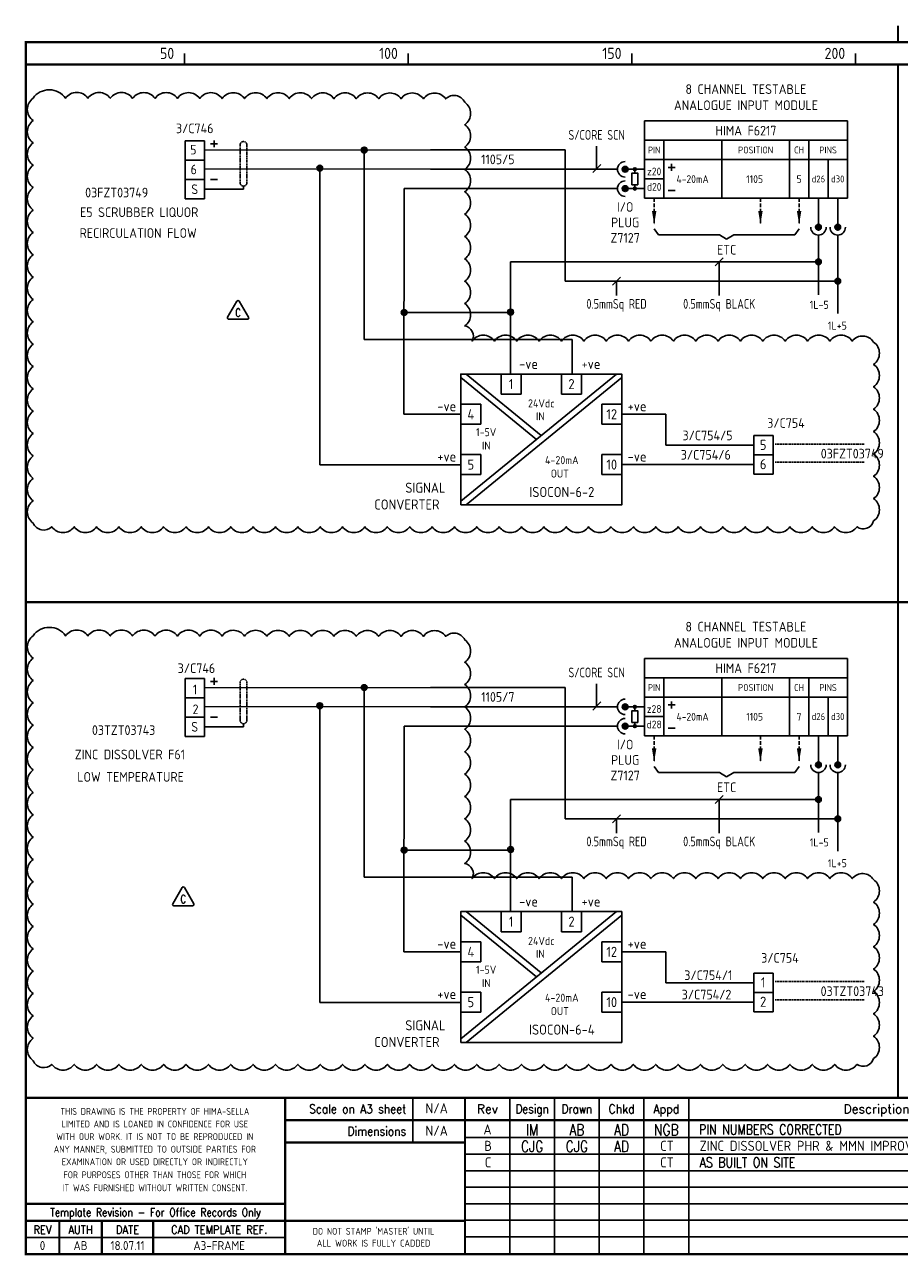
# Model space of a CAD drawing. Extents: x 14 to 408, y 0 to 275.
# Tile 1 of 2: x 14 to 210, y 0 to 275. Entities that reach past the tile are written whole.
import ezdxf
from ezdxf.enums import TextEntityAlignment as Align

# ---------------------------------------------------------------- set-up
doc = ezdxf.new("R2010")
doc.units = 0
doc.header["$LTSCALE"] = 0.25
doc.header["$MEASUREMENT"] = 0
doc.linetypes.add('HIDDEN', pattern=[0.375, 0.25, -0.125])
doc.linetypes.add('HIDDEN2', pattern=[4.7625, 3.175, -1.5875])
doc.layers.get('0').update_dxf_attribs({"color": 41, "linetype": 'CONTINUOUS'})
for name, color, linetype in [('00-DRG_FRAME', 12, 'CONTINUOUS'), ('01-DRAW', 7, 'CONTINUOUS'), ('02-TEXT', 2, 'CONTINUOUS'), ('051-TEXT', 2, 'CONTINUOUS'), ('DIM', 3, 'CONTINUOUS')]:
    doc.layers.add(name, color=color, linetype=linetype)
doc.styles.add('ISO', font='iso.shx')
doc.styles.add('ROMAND', font='ROMAND')
doc.styles.add('ROMANS', font='romans.shx', dxfattribs={"width": 0.8})

# ---------------------------------------------------------------- blocks, each defined once
blk = doc.blocks.new('A3-REVA')
at = {"layer": '051-TEXT', "style": 'ISO'}
for tag, p in [('DESIGNED', (292.01, 31.7)), ('A', (117.73, 27.28)), ('DES', (127.73, 27.28)), ('DRN', (137.73, 27.28)), ('CHKD', (147.73, 27.28)), ('APPD', (157.73, 27.28)), ('DATE', (256, 27.28)), ('DRAWN', (291.72, 26.77)), ('CHECKED', (291.72, 21.89)), ('APPD', (291.65, 16.79)), ('DATE', (291.92, 11.96))]:
    blk.add_attdef(tag, text='', height=2.25, dxfattribs=at).set_placement(p, align=Align.CENTER)
blk.add_attdef('DESCRIPTION', (165.03, 27.28), '', height=2.25, dxfattribs=at)
blk = doc.blocks.new('A3-REVB')
at = {"layer": '051-TEXT', "style": 'ISO'}
for tag, p in [('A', (124.85, -20.36)), ('DES', (134.85, -20.36)), ('DRN', (144.85, -20.36)), ('CHKD', (154.85, -20.36)), ('APPD', (164.85, -20.36)), ('DATE', (263.12, -20.36))]:
    blk.add_attdef(tag, text='', height=2.25, dxfattribs=at).set_placement(p, align=Align.CENTER)
blk.add_attdef('DESCRIPTION', (172.15, -20.36), '', height=2.25, dxfattribs=at)
blk = doc.blocks.new('A3-CONTRACT')
at = {"layer": '051-TEXT', "color": 41, "style": 'ISO'}
for tag, height, p in [('SCALE', 2.25, (106.71, 31.82)), ('DIMS', 2.25, (106.71, 26.8)), ('CONTRACT', 4.5, (344.94, 3.1)), ('CAD-REF', 2.25, (283.73, 1.84))]:
    blk.add_attdef(tag, text='', height=height, dxfattribs=at).set_placement(p, align=Align.CENTER)
for tag, p in [('TITLE_2', (303.86, 17.28)), ('TITLE_3', (303.79, 12.78))]:
    blk.add_attdef(tag, p, '', height=2.25, dxfattribs=at)
blk = doc.blocks.new('DOT')
for radius in [0.75, 0.65, 0.55, 0.45, 0.35, 0.25, 0.15, 0.05]:
    blk.add_circle((0, 0), radius)

msp = doc.modelspace()

# ---------------------------------------------------------------- linework, layer by layer
at = {"layer": '00-DRG_FRAME'}
for p, q in [((50, 266.5), (50, 269)), ((100, 266.5), (100, 269)), ((150, 266.5), (150, 269)), ((200, 266.5), (200, 269)), ((101.01, 35.5), (101.01, 25.5)), ((122.7, 35.5), (122.7, 0.5)), ((132.7, 0.5), (132.7, 35.5)), ((142.7, 0.5), (142.7, 35.5)), ((152.7, 35.5), (152.7, 0.5)), ((162.7, 35.5), (162.7, 0.5)), ((265, 26.59), (112.7, 26.59)), ((265, 22.89), (112.7, 22.89)), ((265, 19.19), (112.7, 19.19)), ((265, 15.49), (112.7, 15.49)), ((265, 11.79), (112.7, 11.79)), ((265, 8.09), (112.7, 8.09)), ((72.5, 4.25), (14.5, 4.25)), ((265, 4.39), (112.7, 4.39))]:
    msp.add_line(p, q, dxfattribs=at)
at = {"layer": '00-DRG_FRAME', "const_width": 0.5}
for points in [[(209.5, 271.5), (209.5, 275.18)], [(209.5, 271.5), (209.5, 275.18)], [(14.5, 266.5), (404.5, 266.5)], [(209.5, 35.5), (209.5, 266.5)], [(14.5, 146.31), (404.5, 146.31)], [(404.5, 35.5), (14.5, 35.5)], [(72.5, 0.5), (72.5, 35.5)], [(112.7, 0.5), (112.7, 35.5)], [(265, 30.5), (72.5, 30.5)], [(112.7, 25.5), (72.5, 25.5)], [(14.5, 11.75), (72.5, 11.75)], [(14.5, 8), (72.5, 8)], [(22, 0.5), (22, 8)], [(31.5, 0.5), (31.5, 8)], [(43, 0.5), (43, 8)], [(112.7, 8), (72.5, 8)]]:
    msp.add_lwpolyline(points, dxfattribs=at)
msp.add_lwpolyline([(14.5, 0.5), (404.5, 0.5), (404.5, 271.5), (14.5, 271.5)], close=True, dxfattribs=at)
at = {"layer": '01-DRAW'}
for p, q in [((198.18, 253.88), (152.82, 253.88)), ((152.82, 253.88), (152.82, 236.6)), ((198.18, 253.88), (198.18, 236.6)), ((50.11, 249.42), (50.11, 236.46)), ((54.43, 249.42), (50.11, 249.42)), ((54.43, 249.42), (54.43, 236.46)), ((57.37, 248.77), (55.81, 248.77)), ((56.59, 249.55), (56.59, 248)), ((152.82, 249.56), (198.18, 249.56)), ((157.14, 249.56), (157.14, 236.6)), ((170.1, 249.56), (170.1, 236.6)), ((185.22, 236.6), (185.22, 249.56)), ((189.54, 236.6), (189.54, 249.56)), ((54.43, 245.1), (50.11, 245.1)), ((105, 247.4), (54.45, 247.37)), ((90.18, 205.01), (90.18, 247.39)), ((105, 247.4), (135.08, 247.4)), ((135.08, 247.4), (135.08, 218.05)), ((152.82, 245.24), (198.18, 245.24)), ((193.86, 236.6), (193.86, 245.24)), ((105, 243.08), (54.53, 243.16)), ((80.22, 185.45), (80.22, 243.34)), ((105, 243.08), (146.77, 243.08)), ((148.5, 243.08), (152.82, 243.08)), ((150.66, 243.08), (150.66, 242.22)), ((158.09, 243.51), (159.65, 243.51)), ((158.87, 244.29), (158.87, 242.74)), ((54.43, 240.78), (50.11, 240.78)), ((54.43, 240.78), (50.11, 240.78)), ((57.37, 240.78), (55.81, 240.78)), ((150.66, 239.63), (150.66, 238.76)), ((152.82, 240.92), (157.14, 240.92)), ((99.06, 238.76), (99.02, 188.31)), ((121.01, 238.76), (99.06, 238.76)), ((121.01, 238.76), (146.77, 238.76)), ((148.5, 238.76), (152.82, 238.76)), ((158.09, 238.33), (159.65, 238.33)), ((54.43, 236.46), (50.11, 236.46)), ((152.82, 236.6), (198.18, 236.6)), ((191.7, 236.6), (191.7, 230.12)), ((196.02, 236.6), (196.02, 230.12)), ((154.98, 229.74), (155.95, 228.45)), ((155.95, 228.45), (169.56, 228.45)), ((169.56, 228.45), (171.18, 227.48)), ((172.8, 228.45), (171.18, 227.48)), ((186.41, 228.45), (172.8, 228.45)), ((187.38, 229.74), (186.41, 228.45)), ((191.7, 228.39), (191.7, 214.99)), ((196.02, 228.39), (196.02, 210.83)), ((191.7, 222.37), (122.9, 222.37)), ((122.9, 222.37), (122.9, 197.32)), ((196.02, 218.05), (135.08, 218.05)), ((99.03, 211.07), (122.9, 211.07)), ((136.64, 205.01), (90.14, 205.01)), ((136.64, 197.36), (136.64, 205.01)), ((111.75, 168.87), (146.53, 197.31)), ((128.65, 182.69), (111.75, 196.5)), ((129.75, 183.59), (112.97, 197.31)), ((112.97, 168.06), (147.75, 196.5)), ((120.75, 197.31), (120.75, 192.81)), ((125.25, 197.31), (125.25, 192.81)), ((134.25, 197.31), (134.25, 192.81)), ((138.75, 197.31), (138.75, 192.81)), ((111.75, 190.56), (116.25, 190.56)), ((147.75, 190.56), (143.25, 190.56)), ((99.02, 188.31), (111.75, 188.31)), ((157.56, 188.31), (147.75, 188.31)), ((157.56, 188.31), (157.56, 181.38)), ((80.22, 185.45), (80.22, 176.99)), ((111.75, 186.06), (116.25, 186.06)), ((147.75, 186.06), (143.25, 186.06)), ((177.28, 183.54), (177.28, 174.9)), ((177.28, 183.54), (181.6, 183.54)), ((177.28, 183.54), (181.6, 183.54)), ((181.6, 183.54), (181.6, 174.9)), ((111.75, 179.31), (116.25, 179.31)), ((147.75, 179.31), (143.25, 179.31)), ((177.28, 181.38), (157.56, 181.38)), ((177.28, 179.22), (181.6, 179.22)), ((111.72, 176.99), (80.22, 176.99)), ((157.56, 177.06), (147.75, 177.06)), ((157.56, 177.06), (177.28, 177.06)), ((111.75, 174.81), (116.25, 174.81)), ((147.75, 174.81), (143.25, 174.81)), ((177.28, 174.9), (181.6, 174.9)), ((198.18, 133.69), (152.82, 133.69)), ((152.82, 133.69), (152.82, 116.41)), ((198.18, 133.69), (198.18, 116.41)), ((56.59, 129.36), (56.59, 127.8)), ((152.82, 129.37), (198.18, 129.37)), ((157.14, 129.37), (157.14, 116.41)), ((170.1, 129.37), (170.1, 116.41)), ((185.22, 116.41), (185.22, 129.37)), ((189.54, 116.41), (189.54, 129.37)), ((50.11, 129.23), (50.11, 116.27)), ((54.43, 129.23), (50.11, 129.23)), ((54.43, 129.23), (54.43, 116.27)), ((105, 127.21), (54.45, 127.17)), ((57.37, 128.58), (55.81, 128.58)), ((90.18, 84.82), (90.18, 127.2)), ((105, 127.21), (135.08, 127.21)), ((135.08, 127.21), (135.08, 97.86)), ((54.43, 124.91), (50.11, 124.91)), ((152.82, 125.05), (198.18, 125.05)), ((158.87, 124.1), (158.87, 122.54)), ((193.86, 116.41), (193.86, 125.05)), ((105, 122.89), (54.53, 122.97)), ((80.22, 65.25), (80.22, 123.15)), ((105, 122.89), (146.77, 122.89)), ((148.5, 122.89), (152.82, 122.89)), ((150.66, 122.89), (150.66, 122.02)), ((158.09, 123.32), (159.65, 123.32)), ((54.43, 120.59), (50.11, 120.59)), ((54.43, 120.59), (50.11, 120.59)), ((57.37, 120.59), (55.81, 120.59)), ((99.06, 118.57), (99.02, 68.12)), ((121.01, 118.57), (99.06, 118.57)), ((121.01, 118.57), (146.77, 118.57)), ((148.5, 118.57), (152.82, 118.57)), ((150.66, 119.43), (150.66, 118.57)), ((152.82, 120.73), (157.14, 120.73)), ((54.43, 116.27), (50.11, 116.27)), ((152.82, 116.41), (198.18, 116.41)), ((158.09, 118.14), (159.65, 118.14)), ((191.7, 116.41), (191.7, 109.93)), ((196.02, 116.41), (196.02, 109.93)), ((154.98, 109.55), (155.95, 108.25)), ((155.95, 108.25), (169.56, 108.25)), ((169.56, 108.25), (171.18, 107.28)), ((172.8, 108.25), (171.18, 107.28)), ((186.41, 108.25), (172.8, 108.25)), ((187.38, 109.55), (186.41, 108.25)), ((191.7, 108.2), (191.7, 94.8)), ((196.02, 108.2), (196.02, 90.64)), ((191.7, 102.18), (122.9, 102.18)), ((122.9, 102.18), (122.9, 77.13)), ((196.02, 97.86), (135.08, 97.86)), ((99.03, 90.87), (122.9, 90.87)), ((136.64, 84.82), (90.14, 84.82)), ((136.64, 77.16), (136.64, 84.82)), ((111.75, 48.68), (146.53, 77.12)), ((129.75, 63.4), (112.97, 77.12)), ((120.75, 77.12), (120.75, 72.62)), ((125.25, 77.12), (125.25, 72.62)), ((134.25, 77.12), (134.25, 72.62)), ((138.75, 77.12), (138.75, 72.62)), ((128.65, 62.5), (111.75, 76.31)), ((112.97, 47.87), (147.75, 76.31)), ((111.75, 70.37), (116.25, 70.37)), ((147.75, 70.37), (143.25, 70.37)), ((99.02, 68.12), (111.75, 68.12)), ((157.56, 68.12), (147.75, 68.12)), ((157.56, 68.12), (157.56, 61.19)), ((80.22, 65.25), (80.22, 56.8)), ((111.75, 65.87), (116.25, 65.87)), ((147.75, 65.87), (143.25, 65.87)), ((177.28, 63.35), (177.28, 54.71)), ((177.28, 63.35), (181.6, 63.35)), ((177.28, 63.35), (181.6, 63.35)), ((181.6, 63.35), (181.6, 54.71)), ((177.28, 61.19), (157.56, 61.19)), ((111.75, 59.12), (116.25, 59.12)), ((147.75, 59.12), (143.25, 59.12)), ((177.28, 59.03), (181.6, 59.03)), ((111.72, 56.8), (80.22, 56.8)), ((157.56, 56.87), (147.75, 56.87)), ((157.56, 56.87), (177.28, 56.87)), ((111.75, 54.62), (116.25, 54.62)), ((147.75, 54.62), (143.25, 54.62)), ((177.28, 54.71), (181.6, 54.71))]:
    msp.add_line(p, q, dxfattribs=at)
at = {"layer": '01-DRAW', "color": 3}
for p, q in [((54.43, 238.62), (63.17, 238.62)), ((63.17, 238.62), (63.17, 239.31)), ((54.43, 118.43), (63.17, 118.43)), ((63.17, 118.43), (63.17, 119.12))]:
    msp.add_line(p, q, dxfattribs=at)
at = {"layer": '01-DRAW', "linetype": 'HIDDEN2'}
for p, q in [((154.98, 236.6), (154.98, 230.77)), ((178.74, 236.6), (178.74, 230.77)), ((187.38, 236.6), (187.38, 230.77)), ((154.98, 116.41), (154.98, 110.58)), ((178.74, 116.41), (178.74, 110.58)), ((187.38, 116.41), (187.38, 110.58))]:
    msp.add_line(p, q, dxfattribs=at)
at = {"layer": '01-DRAW', "linetype": 'HIDDEN'}
for p, q in [((182.05, 181.65), (201.98, 181.65)), ((182.05, 177.6), (201.98, 177.6)), ((182.05, 61.46), (201.98, 61.46)), ((182.05, 57.41), (201.98, 57.41))]:
    msp.add_line(p, q, dxfattribs=at)
at = {"layer": '01-DRAW'}
for points in [[(16.15, 258.98, 0.520567), (16.15, 253.98, 0.520567), (16.15, 248.98, 0.520567), (16.15, 243.98, 0.520567), (16.15, 238.98, 0.520567), (16.15, 233.98, 0.520567), (16.15, 228.98, 0.520567), (16.15, 223.98, 0.520567), (16.15, 218.98, 0.520567), (16.15, 213.98, 0.520567), (16.15, 208.98, 0.520567), (16.15, 203.98, 0.520567), (16.15, 198.98, 0.520567), (16.15, 193.98, 0.520567), (16.15, 188.98, 0.520567), (16.15, 183.98, 0.520567), (16.15, 178.98, 0.520567), (16.15, 173.98, 0.520567), (16.15, 168.98, 0.520567), (16.15, 163.98, 0.520567), (20.33, 163.15, 0.520567), (25.33, 163.15, 0.520567), (30.33, 163.15, 0.520567), (35.33, 163.15, 0.520567), (40.33, 163.15, 0.520567), (45.33, 163.15, 0.520567), (50.33, 163.15, 0.520567), (55.33, 163.15, 0.520567), (60.33, 163.15, 0.520567), (65.33, 163.15, 0.520567), (70.33, 163.15, 0.520567), (75.33, 163.15, 0.520567), (80.33, 163.15, 0.520567), (85.33, 163.15, 0.520567), (90.33, 163.15, 0.520567), (95.33, 163.15, 0.520567), (100.33, 163.15, 0.520567), (105.33, 163.15, 0.520567), (110.33, 163.15, 0.520567), (115.33, 163.15, 0.520567), (120.33, 163.15, 0.520567), (125.33, 163.15, 0.520567), (130.33, 163.15, 0.520567), (135.33, 163.15, 0.520567), (140.33, 163.15, 0.520567), (145.33, 163.15, 0.520567), (150.33, 163.15, 0.520567), (155.33, 163.15, 0.520567), (160.33, 163.15, 0.520567), (165.33, 163.15, 0.520567), (170.33, 163.15, 0.520567), (175.33, 163.15, 0.520567), (180.33, 163.15, 0.520567), (185.33, 163.15, 0.520567), (190.33, 163.15, 0.520567), (195.33, 163.15, 0.520567), (200.33, 163.15, 0.520567), (204.03, 164.45, 0.520567), (204.03, 169.45, 0.520567), (204.03, 174.45, 0.520567), (204.03, 179.45, 0.520567), (204.03, 184.45, 0.520567), (204.03, 189.45, 0.520567), (204.03, 194.45, 0.520567), (204.03, 199.45, 0.520567), (204.03, 204.45, 0.520567), (199.27, 204.69, 0.520567), (194.27, 204.69, 0.520567), (189.27, 204.69, 0.520567), (184.27, 204.69, 0.520567), (179.27, 204.69, 0.520567), (174.27, 204.69, 0.520567), (169.27, 204.69, 0.520567), (164.27, 204.69, 0.520567), (159.27, 204.69, 0.520567), (154.27, 204.69, 0.520567), (149.27, 204.69, 0.520567), (144.27, 204.69, 0.520567), (139.27, 204.69, 0.520567), (134.27, 204.69, 0.520567), (129.27, 204.69, 0.520567), (124.27, 204.69, 0.520567), (119.27, 204.69, 0.520567), (114.27, 204.69, 0.520567), (112.64, 208.06, 0.520567), (112.64, 213.06, 0.520567), (112.64, 218.06, 0.520567), (112.64, 223.06, 0.520567), (112.64, 228.06, 0.520567), (112.64, 233.06, 0.520567), (112.64, 238.06, 0.520567), (112.64, 243.06, 0.520567), (112.64, 248.06, 0.520567), (112.64, 253.06, 0.520567), (112.64, 258.06, 0.520567), (108.4, 258.83, 0.520567), (103.4, 258.84, 0.520567), (98.4, 258.85, 0.520567), (93.4, 258.85, 0.520567), (88.4, 258.86, 0.520567), (83.4, 258.87, 0.520567), (78.4, 258.88, 0.520567), (73.4, 258.89, 0.520567), (68.4, 258.89, 0.520567), (63.4, 258.9, 0.520567), (58.4, 258.91, 0.520567), (53.4, 258.92, 0.520567), (48.4, 258.93, 0.520567), (43.4, 258.93, 0.520567), (38.4, 258.94, 0.520567), (33.4, 258.95, 0.520567), (28.4, 258.96, 0.520567), (23.4, 258.97, 0.520567), (16.15, 258.98, 0.520567)], [(16.15, 138.78, 0.520567), (16.15, 133.78, 0.520567), (16.15, 128.78, 0.520567), (16.15, 123.78, 0.520567), (16.15, 118.78, 0.520567), (16.15, 113.78, 0.520567), (16.15, 108.78, 0.520567), (16.15, 103.78, 0.520567), (16.15, 98.78, 0.520567), (16.15, 93.78, 0.520567), (16.15, 88.78, 0.520567), (16.15, 83.78, 0.520567), (16.15, 78.78, 0.520567), (16.15, 73.78, 0.520567), (16.15, 68.78, 0.520567), (16.15, 63.78, 0.520567), (16.15, 58.78, 0.520567), (16.15, 53.78, 0.520567), (16.15, 48.78, 0.520567), (16.15, 43.78, 0.520567), (20.33, 42.96, 0.520567), (25.33, 42.96, 0.520567), (30.33, 42.96, 0.520567), (35.33, 42.96, 0.520567), (40.33, 42.96, 0.520567), (45.33, 42.96, 0.520567), (50.33, 42.96, 0.520567), (55.33, 42.96, 0.520567), (60.33, 42.96, 0.520567), (65.33, 42.96, 0.520567), (70.33, 42.96, 0.520567), (75.33, 42.96, 0.520567), (80.33, 42.96, 0.520567), (85.33, 42.96, 0.520567), (90.33, 42.96, 0.520567), (95.33, 42.96, 0.520567), (100.33, 42.96, 0.520567), (105.33, 42.96, 0.520567), (110.33, 42.96, 0.520567), (115.33, 42.96, 0.520567), (120.33, 42.96, 0.520567), (125.33, 42.96, 0.520567), (130.33, 42.96, 0.520567), (135.33, 42.96, 0.520567), (140.33, 42.96, 0.520567), (145.33, 42.96, 0.520567), (150.33, 42.96, 0.520567), (155.33, 42.96, 0.520567), (160.33, 42.96, 0.520567), (165.33, 42.96, 0.520567), (170.33, 42.96, 0.520567), (175.33, 42.96, 0.520567), (180.33, 42.96, 0.520567), (185.33, 42.96, 0.520567), (190.33, 42.96, 0.520567), (195.33, 42.96, 0.520567), (200.33, 42.96, 0.520567), (204.03, 44.26, 0.520567), (204.03, 49.26, 0.520567), (204.03, 54.26, 0.520567), (204.03, 59.26, 0.520567), (204.03, 64.26, 0.520567), (204.03, 69.26, 0.520567), (204.03, 74.26, 0.520567), (204.03, 79.26, 0.520567), (204.03, 84.26, 0.520567), (199.27, 84.5, 0.520567), (194.27, 84.5, 0.520567), (189.27, 84.5, 0.520567), (184.27, 84.5, 0.520567), (179.27, 84.5, 0.520567), (174.27, 84.5, 0.520567), (169.27, 84.5, 0.520567), (164.27, 84.5, 0.520567), (159.27, 84.5, 0.520567), (154.27, 84.5, 0.520567), (149.27, 84.5, 0.520567), (144.27, 84.5, 0.520567), (139.27, 84.5, 0.520567), (134.27, 84.5, 0.520567), (129.27, 84.5, 0.520567), (124.27, 84.5, 0.520567), (119.27, 84.5, 0.520567), (114.27, 84.5, 0.520567), (112.64, 87.87, 0.520567), (112.64, 92.87, 0.520567), (112.64, 97.87, 0.520567), (112.64, 102.87, 0.520567), (112.64, 107.87, 0.520567), (112.64, 112.87, 0.520567), (112.64, 117.87, 0.520567), (112.64, 122.87, 0.520567), (112.64, 127.87, 0.520567), (112.64, 132.87, 0.520567), (112.64, 137.87, 0.520567), (108.4, 138.64, 0.520567), (103.4, 138.65, 0.520567), (98.4, 138.65, 0.520567), (93.4, 138.66, 0.520567), (88.4, 138.67, 0.520567), (83.4, 138.68, 0.520567), (78.4, 138.69, 0.520567), (73.4, 138.69, 0.520567), (68.4, 138.7, 0.520567), (63.4, 138.71, 0.520567), (58.4, 138.72, 0.520567), (53.4, 138.73, 0.520567), (48.4, 138.73, 0.520567), (43.4, 138.74, 0.520567), (38.4, 138.75, 0.520567), (33.4, 138.76, 0.520567), (28.4, 138.77, 0.520567), (23.4, 138.77, 0.520567), (16.15, 138.79, 0.520567)]]:
    msp.add_lwpolyline(points, format="xyb", dxfattribs=at)
for points in [[(150.01, 239.63), (151.31, 239.63), (151.31, 242.22), (150.01, 242.22)], [(111.75, 168.06), (147.75, 168.06), (147.75, 197.31), (111.75, 197.31)], [(150.01, 119.43), (151.31, 119.43), (151.31, 122.02), (150.01, 122.02)], [(111.75, 47.87), (147.75, 47.87), (147.75, 77.12), (111.75, 77.12)]]:
    msp.add_lwpolyline(points, close=True, dxfattribs=at)
for points in [[(61.71, 213.59), (59.63, 209.99, 0.57735), (59.89, 209.54), (64.05, 209.54, 0.57735), (64.31, 209.99), (62.23, 213.59, 0.57735)], [(49.46, 82.47), (47.38, 78.87, 0.57735), (47.64, 78.42), (51.8, 78.42, 0.57735), (52.06, 78.87), (49.98, 82.47, 0.57735)]]:
    msp.add_lwpolyline(points, format="xyb", close=True, dxfattribs=at)
for points in [[(125.25, 192.81), (120.75, 192.81)], [(138.75, 192.81), (134.25, 192.81)], [(116.25, 190.56), (116.25, 186.06)], [(143.25, 190.56), (143.25, 186.06)], [(116.25, 179.31), (116.25, 174.81)], [(143.25, 179.31), (143.25, 174.81)], [(125.25, 72.62), (120.75, 72.62)], [(138.75, 72.62), (134.25, 72.62)], [(116.25, 70.37), (116.25, 65.87)], [(143.25, 70.37), (143.25, 65.87)], [(116.25, 59.12), (116.25, 54.62)], [(143.25, 59.12), (143.25, 54.62)]]:
    msp.add_lwpolyline(points, dxfattribs=at)
for centre, radius in [((148.5, 243.08), 0.648), ((148.5, 243.08), 0.562), ((148.5, 243.08), 0.475), ((148.5, 243.08), 0.389), ((148.5, 243.08), 0.302), ((148.5, 243.08), 0.216), ((148.5, 243.08), 0.13), ((148.5, 243.08), 0.0432), ((148.5, 238.76), 0.648), ((148.5, 238.76), 0.562), ((148.5, 238.76), 0.475), ((148.5, 238.76), 0.389), ((148.5, 238.76), 0.302), ((148.5, 238.76), 0.216), ((148.5, 238.76), 0.13), ((148.5, 238.76), 0.0432), ((191.7, 230.12), 0.648), ((191.7, 230.12), 0.562), ((191.7, 230.12), 0.475), ((191.7, 230.12), 0.389), ((191.7, 230.12), 0.302), ((191.7, 230.12), 0.216), ((191.7, 230.12), 0.13), ((191.7, 230.12), 0.0432), ((196.02, 230.12), 0.648), ((196.02, 230.12), 0.562), ((196.02, 230.12), 0.475), ((196.02, 230.12), 0.389), ((196.02, 230.12), 0.302), ((196.02, 230.12), 0.216), ((196.02, 230.12), 0.13), ((196.02, 230.12), 0.0432), ((148.5, 122.89), 0.648), ((148.5, 122.89), 0.562), ((148.5, 122.89), 0.475), ((148.5, 122.89), 0.389), ((148.5, 122.89), 0.302), ((148.5, 122.89), 0.216), ((148.5, 122.89), 0.13), ((148.5, 122.89), 0.0432), ((148.5, 118.57), 0.648), ((148.5, 118.57), 0.562), ((148.5, 118.57), 0.475), ((148.5, 118.57), 0.389), ((148.5, 118.57), 0.302), ((148.5, 118.57), 0.216), ((148.5, 118.57), 0.13), ((148.5, 118.57), 0.0432), ((191.7, 109.93), 0.648), ((191.7, 109.93), 0.562), ((191.7, 109.93), 0.475), ((191.7, 109.93), 0.389), ((191.7, 109.93), 0.302), ((191.7, 109.93), 0.216), ((196.02, 109.93), 0.648), ((196.02, 109.93), 0.562), ((196.02, 109.93), 0.475), ((196.02, 109.93), 0.389), ((196.02, 109.93), 0.302), ((196.02, 109.93), 0.216), ((191.7, 109.93), 0.13), ((191.7, 109.93), 0.0432), ((196.02, 109.93), 0.13), ((196.02, 109.93), 0.0432)]:
    msp.add_circle(centre, radius, dxfattribs=at)
for centre, start, end in [((148.5, 243.08), 90, 270), ((148.5, 238.76), 90, 270), ((191.7, 230.12), 180, 0), ((196.02, 230.12), 180, 0), ((148.5, 122.89), 90, 270), ((148.5, 118.57), 90, 270), ((191.7, 109.93), 180, 0), ((196.02, 109.93), 180, 0)]:
    msp.add_arc(centre, 1.73, start, end, dxfattribs=at)
for points in [[(155.48, 233.79), (154.48, 233.79), (154.98, 230.77)], [(179.24, 233.79), (178.24, 233.79), (178.74, 230.77)], [(187.88, 233.79), (186.88, 233.79), (187.38, 230.77)], [(155.48, 113.6), (154.48, 113.6), (154.98, 110.58)], [(179.24, 113.6), (178.24, 113.6), (178.74, 110.58)], [(187.88, 113.6), (186.88, 113.6), (187.38, 110.58)]]:
    msp.add_solid(points, dxfattribs=at)
at = {"layer": 'DIM'}
for p, q in [((142.11, 243.27), (142.11, 248.24)), ((141.27, 242.37), (143.07, 244.17)), ((168.62, 221.47), (170.42, 223.27)), ((169.52, 214.86), (169.52, 222.37)), ((145.67, 217.15), (147.47, 218.95)), ((146.57, 214.86), (146.57, 218.05)), ((142.11, 123.08), (142.11, 128.05)), ((141.27, 122.18), (143.07, 123.98)), ((168.62, 101.28), (170.42, 103.08)), ((169.52, 94.67), (169.52, 102.18)), ((145.67, 96.96), (147.47, 98.76)), ((146.57, 94.67), (146.57, 97.86))]:
    msp.add_line(p, q, dxfattribs=at)
at = {"layer": 'DIM', "color": 3, "linetype": 'HIDDEN2', "ltscale": 0.3}
for points in [[(63.93, 240.07), (63.93, 248.53, 1), (62.42, 248.53), (62.42, 240.07, 1)], [(63.93, 119.88), (63.93, 128.34, 1), (62.42, 128.34), (62.42, 119.88, 1)]]:
    msp.add_lwpolyline(points, format="xyb", close=True, dxfattribs=at)

# ---------------------------------------------------------------- block references
at = {"layer": '00-DRG_FRAME'}
ref = msp.add_blockref('A3-CONTRACT', (-0.35, 0.19), dxfattribs=at)
ref.add_attrib('TITLE_2', 'ICI SYNETIX SCHEDULE - No.3 AND No.7 PLANTS', (303.51, 17.47), dxfattribs={"layer": '051-TEXT', "height": 2.25, "style": 'ROMANS', "width": 0.8})
ref.add_attrib('TITLE_3', 'FISHER-ROSEMOUNTP.O. No.  99003994', (303.44, 12.97), dxfattribs={"layer": '051-TEXT', "height": 2.25, "style": 'ROMANS', "width": 0.8})
ref.add_attrib('CAD-REF', '10265-P3-084', dxfattribs={"layer": '051-TEXT', "height": 2.25, "style": 'ROMANS', "width": 0.8}).set_placement((283.38, 3.29), align=Align.MIDDLE_CENTER)
ref.add_attrib('CONTRACT', 'C10265H-P3', dxfattribs={"layer": '051-TEXT', "height": 4.5, "style": 'ROMANS', "width": 0.8}).set_placement((344.59, 3.3), align=Align.CENTER)
ref.add_attrib('SCALE', 'N/A', dxfattribs={"layer": '051-TEXT', "color": 41, "height": 2.25, "style": 'ISO'}).set_placement((106.36, 32.01), align=Align.CENTER)
ref.add_attrib('DIMS', 'N/A', dxfattribs={"layer": '051-TEXT', "color": 41, "height": 2.25, "style": 'ISO'}).set_placement((106.36, 26.99), align=Align.CENTER)
at = {"layer": '01-DRAW'}
for p, xscale, yscale, zscale in [((90.18, 247.39), 0.8640000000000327, 0.8640000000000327, 0.8640000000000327), ((80.22, 243.34), 0.8640000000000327, 0.8640000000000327, 0.8640000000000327), ((150.66, 243.08), 0.4320000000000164, 0.4320000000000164, 0.4320000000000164), ((150.66, 238.76), 0.4320000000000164, 0.4320000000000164, 0.4320000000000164), ((191.7, 222.37), 0.8639999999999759, 0.8639999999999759, 0.8639999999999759), ((196.02, 218.05), 0.8639999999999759, 0.8639999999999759, 0.8639999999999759), ((99.09, 211.07), 0.8640000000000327, 0.8640000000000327, 0.8640000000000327), ((122.9, 211.17), 0.8640000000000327, 0.8640000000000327, 0.8640000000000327), ((90.18, 127.2), 0.8640000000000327, 0.8640000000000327, 0.8640000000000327), ((80.22, 123.15), 0.8640000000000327, 0.8640000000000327, 0.8640000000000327), ((150.66, 122.89), 0.4320000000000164, 0.4320000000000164, 0.4320000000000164), ((150.66, 118.57), 0.4320000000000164, 0.4320000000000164, 0.4320000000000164), ((191.7, 102.18), 0.8639999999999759, 0.8639999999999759, 0.8639999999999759), ((196.02, 97.86), 0.8639999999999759, 0.8639999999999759, 0.8639999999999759), ((99.09, 90.88), 0.8640000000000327, 0.8640000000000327, 0.8640000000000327), ((122.9, 90.98), 0.8640000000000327, 0.8640000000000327, 0.8640000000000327)]:
    msp.add_blockref('DOT', p, dxfattribs=dict(at, xscale=xscale, yscale=yscale, zscale=zscale))
at = {"layer": '051-TEXT'}
ref = msp.add_blockref('A3-REVA', (0, 0), dxfattribs=at)
ref.add_attrib('A', 'A', dxfattribs={"height": 2.25, "style": 'ISO'}).set_placement((117.73, 27.28), align=Align.CENTER)
ref.add_attrib('DESCRIPTION', 'PIN NUMBERS CORRECTED', (165.03, 27.28), dxfattribs={"height": 2.25, "style": 'ROMANS', "width": 0.8})
ref.add_attrib('DATE', '06.10.11', dxfattribs={"height": 2.25, "style": 'ISO'}).set_placement((256, 27.28), align=Align.CENTER)
ref.add_attrib('DESIGNED', 'IM', dxfattribs={"height": 2.25, "style": 'ISO'}).set_placement((292.01, 31.7), align=Align.CENTER)
ref.add_attrib('DRAWN', 'AB', dxfattribs={"height": 2.25, "style": 'ISO'}).set_placement((291.72, 26.77), align=Align.CENTER)
ref.add_attrib('CHECKED', 'IM', dxfattribs={"height": 2.25, "style": 'ISO'}).set_placement((291.72, 21.89), align=Align.CENTER)
ref.add_attrib('APPD', 'MRS', dxfattribs={"height": 2.25, "style": 'ISO'}).set_placement((291.65, 16.79), align=Align.CENTER)
ref.add_attrib('DATE', '11.08.11', dxfattribs={"height": 2.25, "style": 'ISO'}).set_placement((291.92, 11.96), align=Align.CENTER)
ref = msp.add_blockref('A3-REVB', (-7, 43.98), dxfattribs=at)
ref.add_attrib('A', 'B', dxfattribs={"height": 2.25, "style": 'ISO'}).set_placement((117.85, 23.62), align=Align.CENTER)
ref.add_attrib('APPD', 'CT', dxfattribs={"height": 2.25, "style": 'ISO'}).set_placement((157.85, 23.62), align=Align.CENTER)
ref.add_attrib('DESCRIPTION', 'ZINC DISSOLVER PHR & MMN IMPROVEMENTS', (165.15, 23.62), dxfattribs={"height": 2.25, "style": 'ISO'})
ref.add_attrib('DATE', '20.02.14', dxfattribs={"height": 2.25, "style": 'ISO'}).set_placement((255.82, 23.45), align=Align.CENTER)
ref = msp.add_blockref('A3-REVB', (-7, 40.28), dxfattribs=at)
ref.add_attrib('A', 'C', dxfattribs={"height": 2.25, "style": 'ISO'}).set_placement((117.85, 19.92), align=Align.CENTER)
ref.add_attrib('APPD', 'CT', dxfattribs={"height": 2.25, "style": 'ISO'}).set_placement((157.85, 19.92), align=Align.CENTER)
ref.add_attrib('DESCRIPTION', 'AS BUILT ON SITE', (165.15, 19.92), dxfattribs={"height": 2.25, "style": 'ROMANS', "width": 0.8})
ref.add_attrib('DATE', '24.04.14', dxfattribs={"height": 2.25, "style": 'ISO'}).set_placement((256.12, 19.92), align=Align.CENTER)

# ---------------------------------------------------------------- texts
at = {"layer": '00-DRG_FRAME', "style": 'ISO'}
for s, p in [('50', (47.69, 267.75)), ('100', (97.69, 267.75)), ('150', (147.69, 267.75)), ('200', (197.69, 267.75))]:
    msp.add_text(s, height=2.5, dxfattribs=at).set_placement(p, align=Align.RIGHT)
at = {"layer": '00-DRG_FRAME', "color": 3, "style": 'ISO'}
for s, width, p in [('THIS DRAWING IS THE PROPERTY OF HIMA-SELLA', 0.9, (43.36, 32.44)), ("DO NOT STAMP 'MASTER' UNTIL", 0.95, (92.25, 5.79))]:
    msp.add_text(s, height=1.53, dxfattribs=dict(at, width=width)).set_placement(p, align=Align.MIDDLE)
at = {"layer": '00-DRG_FRAME', "color": 4, "style": 'ROMAND', "width": 0.87}
for s, p in [('Scale on A3 sheet', (99.54, 32)), ('Dimensions', (99.54, 27.01))]:
    msp.add_text(s, height=2, dxfattribs=at).set_placement(p, align=Align.RIGHT)
at = {"layer": '00-DRG_FRAME', "color": 4, "style": 'ROMAND'}
for s, p in [('Rev', (117.7, 32)), ('Description', (204.69, 32))]:
    msp.add_text(s, height=2, dxfattribs=at).set_placement(p, align=Align.CENTER)
for s, width, p in [('Design', 0.85, (127.7, 32)), ('Drawn', 0.85, (137.7, 32)), ('Chkd', 0.9, (147.7, 32)), ('Appd', 0.9, (157.7, 32))]:
    msp.add_text(s, height=2, dxfattribs=dict(at, width=width)).set_placement(p, align=Align.CENTER)
at = {"layer": '00-DRG_FRAME', "color": 3, "style": 'ISO'}
for s, width, p in [('LIMITED AND IS LOANED IN CONFIDENCE FOR USE', 0.9, (43.36, 29.62)), ('WITH OUR WORK. IT IS NOT TO BE REPRODUCED IN', 0.87, (43.36, 26.81)), ('ANY MANNER, SUBMITTED TO OUTSIDE PARTIES FOR', 0.87, (43.36, 23.99)), ('EXAMINATION OR USED DIRECTLY OR INDIRECTLY', 0.9, (43.36, 21.18)), ('FOR PURPOSES OTHER THAN THOSE FOR WHICH', 0.9, (43.36, 18.27)), ('IT WAS FURNISHED WITHOUT WRITTEN CONSENT.', 0.9, (43.36, 15.35))]:
    msp.add_text(s, height=1.53, dxfattribs=dict(at, width=width)).set_placement(p, align=Align.MIDDLE_CENTER)
at = {"layer": '00-DRG_FRAME', "color": 4, "style": 'ROMAND'}
for s, width, p in [('Template Revision - For Office Records Only', 0.85, (43.5, 9.62)), ('REV', 0.9, (18.25, 6)), ('AUTH', 0.9, (26.75, 6)), ('DATE', 0.9, (37.25, 6)), ('CAD TEMPLATE REF.', 0.9, (57.75, 6))]:
    msp.add_text(s, height=1.8, dxfattribs=dict(at, width=width)).set_placement(p, align=Align.MIDDLE)
at = {"layer": '00-DRG_FRAME', "color": 41, "style": 'ISO'}
for s, p in [('0', (18.25, 1.45)), ('AB', (26.75, 1.45)), ('18.07.11', (37.25, 1.45)), ('A3-FRAME', (57.75, 1.45))]:
    msp.add_text(s, height=2, dxfattribs=at).set_placement(p, align=Align.CENTER)
at = {"layer": '00-DRG_FRAME', "color": 3, "style": 'ISO'}
msp.add_text('ALL WORK IS FULLY CADDED', height=1.53, dxfattribs=at).set_placement((92.25, 2.98), align=Align.MIDDLE_CENTER)
at = {"layer": '01-DRAW', "style": 'ISO'}
for s, height, p in [('8 CHANNEL TESTABLE', 2.16, (175.5, 259.93)), ('ANALOGUE INPUT MODULE', 2.16, (175.5, 256.33)), ('3/C746', 2.16, (52.27, 251.15)), ('HIMA F6217', 2.16, (175.5, 250.64)), ('5', 2.16, (51.96, 246.39)), ('PIN', 1.555, (154.98, 246.62)), ('POSITION', 1.555, (177.66, 246.62)), ('CH', 1.555, (187.38, 246.62)), ('PINS', 1.555, (193.86, 246.62)), ('1105/5', 2.16, (120.04, 244.22)), ('6', 2.16, (52.07, 241.97)), ('z20', 1.728, (154.99, 241.74)), ('S', 2.16, (52.27, 237.54)), ('d20', 1.728, (154.99, 238.29)), ('4-20mA', 1.728, (163.57, 240.02)), ('1105', 1.728, (177.44, 240.02)), ('5', 1.73, (187.37, 240.02)), ('d26', 1.555, (191.7, 240.14)), ('d30', 1.555, (196.02, 240.14)), ('03FZT03749', 2.16, (34.83, 236.8)), ('E5 SCRUBBER LIQUOR', 2.16, (39.86, 232.4)), ('I/O', 2.16, (148.5, 233.58)), ('PLUG', 2.16, (148.5, 230.12)), ('RECIRCULATION FLOW', 2.16, (39.64, 227.75)), ('Z7127', 2.16, (148.5, 226.67)), ('ETC', 2.16, (171.18, 224.02)), ('3/C754', 2.16, (184.45, 185.27)), ('3/C754/5', 2.16, (166.92, 182.5)), ('4-20mA', 1.8, (134.34, 177.15)), ('3/C754/6', 2.16, (166.52, 178.17)), ('03FZT03749', 2.16, (199.27, 178.43)), ('OUT', 1.8, (133.89, 174.15)), ('ISOCON-6-2', 2.25, (134.34, 169.8)), ('8 CHANNEL TESTABLE', 2.16, (175.5, 139.74)), ('ANALOGUE INPUT MODULE', 2.16, (175.5, 136.14)), ('3/C746', 2.16, (52.66, 130.45)), ('HIMA F6217', 2.16, (175.5, 130.45)), ('1', 2.16, (52.34, 125.69)), ('PIN', 1.555, (154.98, 126.43)), ('POSITION', 1.555, (177.66, 126.43)), ('CH', 1.555, (187.38, 126.43)), ('PINS', 1.555, (193.86, 126.43)), ('1105/7', 2.16, (120.04, 124.03)), ('2', 2.16, (52.46, 121.27)), ('z28', 1.728, (154.99, 121.55)), ('4-20mA', 1.728, (163.57, 119.82)), ('1105', 1.728, (177.44, 119.82)), ('7', 1.73, (187.37, 119.82)), ('d26', 1.555, (191.7, 119.95)), ('d30', 1.555, (196.02, 119.95)), ('03TZT03743', 2.16, (36.38, 116.61)), ('S', 2.16, (52.27, 117.35)), ('d28', 1.728, (154.99, 118.1)), ('I/O', 2.16, (148.5, 113.38)), ('ZINC DISSOLVER F61', 2.16, (37.79, 111.17)), ('PLUG', 2.16, (148.5, 109.93)), ('LOW TEMPERATURE', 2.16, (37.93, 106.15)), ('Z7127', 2.16, (148.5, 106.47)), ('ETC', 2.16, (171.18, 103.83)), ('3/C754', 2.16, (183.1, 65.68)), ('3/C754/1', 2.16, (167.09, 61.8)), ('4-20mA', 1.8, (134.34, 56.96)), ('3/C754/2', 2.16, (166.69, 57.48)), ('03TZT03743', 2.16, (199.27, 58.24)), ('OUT', 1.8, (133.89, 53.96)), ('ISOCON-6-4', 2.25, (134.34, 49.61))]:
    msp.add_text(s, height=height, dxfattribs=at).set_placement(p, align=Align.CENTER)
at = {"layer": '01-DRAW', "style": 'ISO', "width": 0.85}
for s, p in [('S/CORE SCN', (142.11, 249.69)), ('0.5mmSq RED', (146.57, 211.92)), ('0.5mmSq BLACK', (169.52, 211.92)), ('S/CORE SCN', (142.11, 129.5)), ('0.5mmSq RED', (146.57, 91.72)), ('0.5mmSq BLACK', (169.52, 91.72))]:
    msp.add_text(s, height=2.16, dxfattribs=at).set_placement(p, align=Align.CENTER)
at = {"layer": '01-DRAW', "style": 'ISO'}
for s, height, p in [('1L-5', 1.8, (189.76, 211.88)), ('1L+5', 1.8, (193.81, 207.23)), ('1-5V', 1.8, (115.15, 183.41)), ('IN', 1.8, (116.5, 180.41)), ('SIGNAL', 2.25, (99.35, 170.76)), ('CONVERTER', 2.25, (92.42, 167.01)), ('1L-5', 1.8, (189.76, 91.69)), ('1L+5', 1.8, (193.81, 87.04)), ('1-5V', 1.8, (115.15, 63.22)), ('IN', 1.8, (116.5, 60.22)), ('SIGNAL', 2.25, (99.35, 50.57)), ('CONVERTER', 2.25, (92.42, 46.82))]:
    msp.add_text(s, height=height, dxfattribs=at).set_placement(p)
for s, p in [('-ve', (129.01, 198.44)), ('+ve', (142.97, 198.44)), ('-ve', (110.73, 188.99)), ('+ve', (153.27, 188.99)), ('+ve', (110.73, 177.74)), ('-ve', (153.27, 177.74)), ('-ve', (129.01, 78.25)), ('+ve', (142.97, 78.25)), ('-ve', (110.73, 68.8)), ('+ve', (153.27, 68.8)), ('+ve', (110.73, 57.55)), ('-ve', (153.27, 57.55))]:
    msp.add_text(s, height=2.25, dxfattribs=at).set_placement(p, align=Align.RIGHT)
for s, height, p in [('1', 2.25, (123, 195.06)), ('2', 2.25, (136.5, 195.06)), ('24Vdc', 1.8, (129.75, 190.75)), ('4', 2.25, (114, 188.31)), ('IN', 1.8, (129.53, 187.87)), ('12', 2.25, (145.5, 188.31)), ('5', 2.25, (179.35, 181.47)), ('5', 2.25, (114, 177.06)), ('10', 2.25, (145.5, 177.06)), ('6', 2.25, (179.35, 177.15)), ('1', 2.25, (123, 74.87)), ('2', 2.25, (136.5, 74.87)), ('24Vdc', 1.8, (129.75, 70.55)), ('4', 2.25, (114, 68.12)), ('IN', 1.8, (129.53, 67.67)), ('12', 2.25, (145.5, 68.12)), ('1', 2.25, (179.35, 61.28)), ('5', 2.25, (114, 56.87)), ('10', 2.25, (145.5, 56.87)), ('2', 2.25, (179.35, 56.96))]:
    msp.add_text(s, height=height, dxfattribs=at).set_placement(p, align=Align.MIDDLE)
at = {"layer": '02-TEXT', "color": 2, "style": 'ROMANS', "width": 0.8}
for p in [(61.97, 211.04), (49.72, 79.92)]:
    msp.add_text('C', height=1.8, dxfattribs=at).set_placement(p, align=Align.MIDDLE)
at = {"layer": '051-TEXT', "char_height": 2.5, "width": 10, "attachment_point": 5, "style": 'ROMANS'}
for s, insert in [('IM', (127.7, 28.33)), ('AB', (137.7, 28.33)), ('AD', (147.7, 28.33)), ('NGB', (157.7, 28.33)), ('CJG', (127.7, 24.63)), ('CJG', (137.7, 24.63)), ('AD', (147.7, 24.63))]:
    msp.add_mtext(s, dxfattribs=dict(at, insert=insert))

doc.saveas('drawing.dxf')
